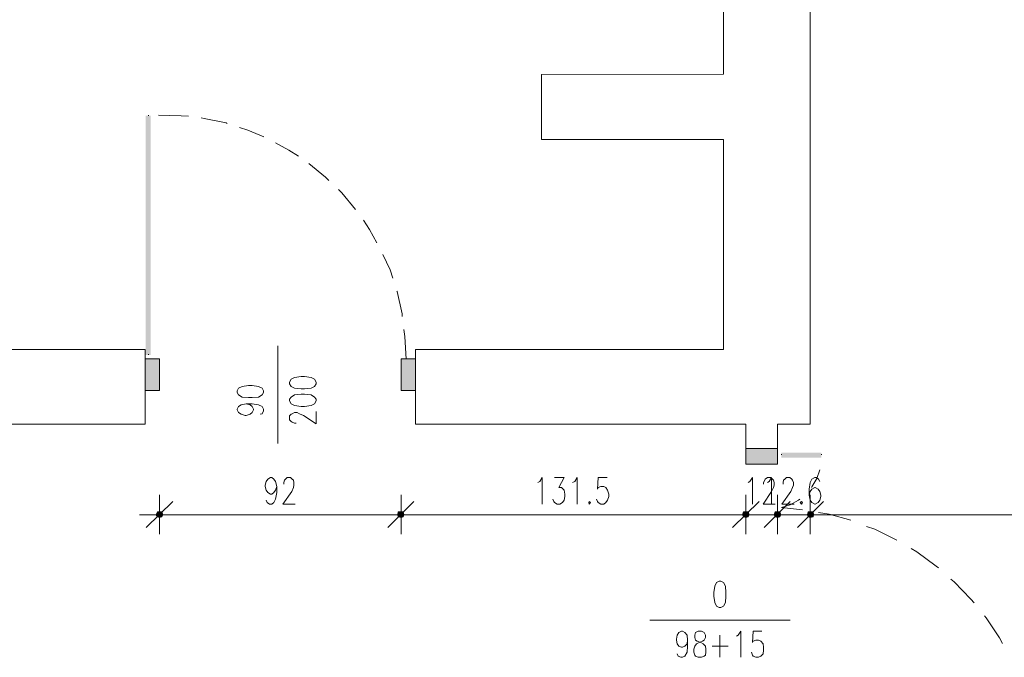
# Model space of a CAD drawing. Header units: millimetres. Extents: x -1096 to 3960, y -1899 to 666.
# Tile 42 of 75: x 1222 to 1598, y 56 to 299. Entities that reach past the tile are written whole.
import ezdxf

# ---------------------------------------------------------------- set-up
doc = ezdxf.new("R2010")
doc.units = ezdxf.units.MM
doc.layers.add('A-ściany', color=140, linetype='Continuous')
doc.layers.add('C00-00-00', color=7, linetype='Continuous')

msp = doc.modelspace()

# ---------------------------------------------------------------- hatches: boundary and pattern name
at = {"layer": 'C00-00-00'}
h = msp.add_hatch(color=256, dxfattribs=at)
h.dxf.hatch_style = 2
h.paths.add_polyline_path([(1270.297, 171.458), (1272.202, 171.458), (1270.297, 262.695)])
h = msp.add_hatch(color=256, dxfattribs=at)
h.dxf.hatch_style = 2
h.paths.add_polyline_path([(1272.202, 171.458), (1270.297, 262.695), (1272.202, 262.695)])
h = msp.add_hatch(color=256, dxfattribs=at)
h.dxf.hatch_style = 2
h.paths.add_polyline_path([(1272.202, 262.695), (1270.297, 262.695), (1272.202, 171.458)])
h = msp.add_hatch(color=256, dxfattribs=at)
h.dxf.hatch_style = 2
h.paths.add_polyline_path([(1270.297, 262.695), (1272.202, 171.458), (1270.297, 171.458)])
h = msp.add_hatch(color=256, dxfattribs=at)
h.dxf.hatch_style = 2
h.paths.add_polyline_path([(1270.084, 169.977), (1270.084, 157.912), (1275.588, 157.912)])
h = msp.add_hatch(color=256, dxfattribs=at)
h.dxf.hatch_style = 2
h.paths.add_polyline_path([(1270.084, 169.977), (1275.588, 169.977), (1275.588, 157.912)])
h = msp.add_hatch(color=256, dxfattribs=at)
h.dxf.hatch_style = 2
h.paths.add_polyline_path([(1367.668, 169.977), (1367.668, 157.912), (1373.172, 157.912)])
h = msp.add_hatch(color=256, dxfattribs=at)
h.dxf.hatch_style = 2
h.paths.add_polyline_path([(1367.668, 169.977), (1373.172, 169.977), (1373.172, 157.912)])
h = msp.add_hatch(color=256, dxfattribs=at)
h.dxf.hatch_style = 2
h.paths.add_polyline_path([(1511.187, 129.76), (1499.122, 129.76), (1499.122, 135.683)])
h = msp.add_hatch(color=256, dxfattribs=at)
h.dxf.hatch_style = 2
h.paths.add_polyline_path([(1511.187, 129.76), (1511.187, 135.683), (1499.122, 135.683)])
h = msp.add_hatch(color=256, dxfattribs=at)
h.dxf.hatch_style = 2
h.paths.add_polyline_path([(1527.908, 134.206), (1527.908, 132.298), (1512.668, 134.206)])
h = msp.add_hatch(color=256, dxfattribs=at)
h.dxf.hatch_style = 2
h.paths.add_polyline_path([(1527.908, 132.298), (1512.668, 134.206), (1512.668, 132.298)])
h = msp.add_hatch(color=256, dxfattribs=at)
h.dxf.hatch_style = 2
h.paths.add_polyline_path([(1512.668, 132.298), (1512.668, 134.206), (1527.908, 132.298)])
h = msp.add_hatch(color=256, dxfattribs=at)
h.dxf.hatch_style = 2
h.paths.add_polyline_path([(1512.668, 134.206), (1527.908, 132.298), (1527.908, 134.206)])
h = msp.add_hatch(color=256, dxfattribs=at)
h.dxf.hatch_style = 2
h.paths.add_polyline_path([(1276.859, 110.496), (1274.317, 110.496), (1274.74, 111.553)])
h = msp.add_hatch(color=256, dxfattribs=at)
h.dxf.hatch_style = 2
h.paths.add_polyline_path([(1274.74, 111.553), (1274.317, 110.496), (1276.859, 110.496)])
h = msp.add_hatch(color=256, dxfattribs=at)
h.dxf.hatch_style = 2
h.paths.add_polyline_path([(1276.435, 109.649), (1276.859, 110.496), (1274.317, 110.496)])
h = msp.add_hatch(color=256, dxfattribs=at)
h.dxf.hatch_style = 2
h.paths.add_polyline_path([(1276.435, 109.649), (1274.74, 109.649), (1274.317, 110.496)])
h = msp.add_hatch(color=256, dxfattribs=at)
h.dxf.hatch_style = 2
h.paths.add_polyline_path([(1274.317, 110.496), (1274.74, 109.649), (1276.435, 109.649)])
h = msp.add_hatch(color=256, dxfattribs=at)
h.dxf.hatch_style = 2
h.paths.add_polyline_path([(1274.317, 110.496), (1276.859, 110.496), (1276.435, 109.649)])
h = msp.add_hatch(color=256, dxfattribs=at)
h.dxf.hatch_style = 2
h.paths.add_polyline_path([(1276.435, 111.553), (1274.74, 111.553), (1275.588, 111.767)])
h = msp.add_hatch(color=256, dxfattribs=at)
h.dxf.hatch_style = 2
h.paths.add_polyline_path([(1275.588, 111.767), (1274.74, 111.553), (1276.435, 111.553)])
h = msp.add_hatch(color=256, dxfattribs=at)
h.dxf.hatch_style = 2
h.paths.add_polyline_path([(1276.859, 110.496), (1276.435, 111.553), (1274.74, 111.553)])
h = msp.add_hatch(color=256, dxfattribs=at)
h.dxf.hatch_style = 2
h.paths.add_polyline_path([(1274.74, 111.553), (1276.435, 111.553), (1276.859, 110.496)])
h = msp.add_hatch(color=256, dxfattribs=at)
h.dxf.hatch_style = 2
h.paths.add_polyline_path([(1275.588, 109.439), (1276.435, 109.649), (1274.74, 109.649)])
h = msp.add_hatch(color=256, dxfattribs=at)
h.dxf.hatch_style = 2
h.paths.add_polyline_path([(1274.74, 109.649), (1276.435, 109.649), (1275.588, 109.439)])
h = msp.add_hatch(color=256, dxfattribs=at)
h.dxf.hatch_style = 2
h.paths.add_polyline_path([(1368.725, 110.496), (1366.397, 110.496), (1366.61, 111.553)])
h = msp.add_hatch(color=256, dxfattribs=at)
h.dxf.hatch_style = 2
h.paths.add_polyline_path([(1366.61, 111.553), (1366.397, 110.496), (1368.725, 110.496)])
h = msp.add_hatch(color=256, dxfattribs=at)
h.dxf.hatch_style = 2
h.paths.add_polyline_path([(1368.515, 109.649), (1368.725, 110.496), (1366.397, 110.496)])
h = msp.add_hatch(color=256, dxfattribs=at)
h.dxf.hatch_style = 2
h.paths.add_polyline_path([(1368.515, 109.649), (1366.61, 109.649), (1366.397, 110.496)])
h = msp.add_hatch(color=256, dxfattribs=at)
h.dxf.hatch_style = 2
h.paths.add_polyline_path([(1366.397, 110.496), (1366.61, 109.649), (1368.515, 109.649)])
h = msp.add_hatch(color=256, dxfattribs=at)
h.dxf.hatch_style = 2
h.paths.add_polyline_path([(1366.397, 110.496), (1368.725, 110.496), (1368.515, 109.649)])
h = msp.add_hatch(color=256, dxfattribs=at)
h.dxf.hatch_style = 2
h.paths.add_polyline_path([(1368.515, 111.553), (1366.61, 111.553), (1367.668, 111.767)])
h = msp.add_hatch(color=256, dxfattribs=at)
h.dxf.hatch_style = 2
h.paths.add_polyline_path([(1367.668, 111.767), (1366.61, 111.553), (1368.515, 111.553)])
h = msp.add_hatch(color=256, dxfattribs=at)
h.dxf.hatch_style = 2
h.paths.add_polyline_path([(1368.725, 110.496), (1368.515, 111.553), (1366.61, 111.553)])
h = msp.add_hatch(color=256, dxfattribs=at)
h.dxf.hatch_style = 2
h.paths.add_polyline_path([(1366.61, 111.553), (1368.515, 111.553), (1368.725, 110.496)])
h = msp.add_hatch(color=256, dxfattribs=at)
h.dxf.hatch_style = 2
h.paths.add_polyline_path([(1367.668, 109.439), (1368.515, 109.649), (1366.61, 109.649)])
h = msp.add_hatch(color=256, dxfattribs=at)
h.dxf.hatch_style = 2
h.paths.add_polyline_path([(1366.61, 109.649), (1368.515, 109.649), (1367.668, 109.439)])
h = msp.add_hatch(color=256, dxfattribs=at)
h.dxf.hatch_style = 2
h.paths.add_polyline_path([(1498.275, 111.553), (1497.851, 110.496), (1500.389, 110.496)])
h = msp.add_hatch(color=256, dxfattribs=at)
h.dxf.hatch_style = 2
h.paths.add_polyline_path([(1498.275, 111.553), (1497.851, 110.496), (1500.389, 110.496)])
h = msp.add_hatch(color=256, dxfattribs=at)
h.dxf.hatch_style = 2
h.paths.add_polyline_path([(1497.851, 110.496), (1498.275, 109.649), (1499.969, 109.649)])
h = msp.add_hatch(color=256, dxfattribs=at)
h.dxf.hatch_style = 2
h.paths.add_polyline_path([(1497.851, 110.496), (1500.389, 110.496), (1499.969, 109.649)])
h = msp.add_hatch(color=256, dxfattribs=at)
h.dxf.hatch_style = 2
h.paths.add_polyline_path([(1497.851, 110.496), (1498.275, 109.649), (1499.969, 109.649)])
h = msp.add_hatch(color=256, dxfattribs=at)
h.dxf.hatch_style = 2
h.paths.add_polyline_path([(1497.851, 110.496), (1500.389, 110.496), (1499.969, 109.649)])
h = msp.add_hatch(color=256, dxfattribs=at)
h.dxf.hatch_style = 2
h.paths.add_polyline_path([(1499.122, 111.767), (1498.275, 111.553), (1499.969, 111.553)])
h = msp.add_hatch(color=256, dxfattribs=at)
h.dxf.hatch_style = 2
h.paths.add_polyline_path([(1499.122, 111.767), (1498.275, 111.553), (1499.969, 111.553)])
h = msp.add_hatch(color=256, dxfattribs=at)
h.dxf.hatch_style = 2
h.paths.add_polyline_path([(1498.275, 111.553), (1499.969, 111.553), (1500.389, 110.496)])
h = msp.add_hatch(color=256, dxfattribs=at)
h.dxf.hatch_style = 2
h.paths.add_polyline_path([(1498.275, 111.553), (1499.969, 111.553), (1500.389, 110.496)])
h = msp.add_hatch(color=256, dxfattribs=at)
h.dxf.hatch_style = 2
h.paths.add_polyline_path([(1498.275, 109.649), (1499.969, 109.649), (1499.122, 109.439)])
h = msp.add_hatch(color=256, dxfattribs=at)
h.dxf.hatch_style = 2
h.paths.add_polyline_path([(1498.275, 109.649), (1499.969, 109.649), (1499.122, 109.439)])
h = msp.add_hatch(color=256, dxfattribs=at)
h.dxf.hatch_style = 2
h.paths.add_polyline_path([(1510.339, 111.553), (1509.916, 110.496), (1512.458, 110.496)])
h = msp.add_hatch(color=256, dxfattribs=at)
h.dxf.hatch_style = 2
h.paths.add_polyline_path([(1512.458, 110.496), (1509.916, 110.496), (1510.339, 111.553)])
h = msp.add_hatch(color=256, dxfattribs=at)
h.dxf.hatch_style = 2
h.paths.add_polyline_path([(1509.916, 110.496), (1510.339, 109.649), (1512.034, 109.649)])
h = msp.add_hatch(color=256, dxfattribs=at)
h.dxf.hatch_style = 2
h.paths.add_polyline_path([(1509.916, 110.496), (1512.458, 110.496), (1512.034, 109.649)])
h = msp.add_hatch(color=256, dxfattribs=at)
h.dxf.hatch_style = 2
h.paths.add_polyline_path([(1512.034, 109.649), (1512.458, 110.496), (1509.916, 110.496)])
h = msp.add_hatch(color=256, dxfattribs=at)
h.dxf.hatch_style = 2
h.paths.add_polyline_path([(1512.034, 109.649), (1510.339, 109.649), (1509.916, 110.496)])
h = msp.add_hatch(color=256, dxfattribs=at)
h.dxf.hatch_style = 2
h.paths.add_polyline_path([(1511.187, 111.767), (1510.339, 111.553), (1512.034, 111.553)])
h = msp.add_hatch(color=256, dxfattribs=at)
h.dxf.hatch_style = 2
h.paths.add_polyline_path([(1512.034, 111.553), (1510.339, 111.553), (1511.187, 111.767)])
h = msp.add_hatch(color=256, dxfattribs=at)
h.dxf.hatch_style = 2
h.paths.add_polyline_path([(1510.339, 111.553), (1512.034, 111.553), (1512.458, 110.496)])
h = msp.add_hatch(color=256, dxfattribs=at)
h.dxf.hatch_style = 2
h.paths.add_polyline_path([(1512.458, 110.496), (1512.034, 111.553), (1510.339, 111.553)])
h = msp.add_hatch(color=256, dxfattribs=at)
h.dxf.hatch_style = 2
h.paths.add_polyline_path([(1510.339, 109.649), (1512.034, 109.649), (1511.187, 109.439)])
h = msp.add_hatch(color=256, dxfattribs=at)
h.dxf.hatch_style = 2
h.paths.add_polyline_path([(1511.187, 109.439), (1512.034, 109.649), (1510.339, 109.649)])
h = msp.add_hatch(color=256, dxfattribs=at)
h.dxf.hatch_style = 2
h.paths.add_polyline_path([(1524.946, 110.496), (1522.618, 110.496), (1522.828, 111.553)])
h = msp.add_hatch(color=256, dxfattribs=at)
h.dxf.hatch_style = 2
h.paths.add_polyline_path([(1524.946, 110.496), (1522.618, 110.496), (1522.828, 111.553)])
h = msp.add_hatch(color=256, dxfattribs=at)
h.dxf.hatch_style = 2
h.paths.add_polyline_path([(1524.733, 109.649), (1524.946, 110.496), (1522.618, 110.496)])
h = msp.add_hatch(color=256, dxfattribs=at)
h.dxf.hatch_style = 2
h.paths.add_polyline_path([(1524.733, 109.649), (1522.828, 109.649), (1522.618, 110.496)])
h = msp.add_hatch(color=256, dxfattribs=at)
h.dxf.hatch_style = 2
h.paths.add_polyline_path([(1524.733, 109.649), (1524.946, 110.496), (1522.618, 110.496)])
h = msp.add_hatch(color=256, dxfattribs=at)
h.dxf.hatch_style = 2
h.paths.add_polyline_path([(1524.733, 109.649), (1522.828, 109.649), (1522.618, 110.496)])
h = msp.add_hatch(color=256, dxfattribs=at)
h.dxf.hatch_style = 2
h.paths.add_polyline_path([(1524.733, 111.553), (1522.828, 111.553), (1523.675, 111.767)])
h = msp.add_hatch(color=256, dxfattribs=at)
h.dxf.hatch_style = 2
h.paths.add_polyline_path([(1524.733, 111.553), (1522.828, 111.553), (1523.675, 111.767)])
h = msp.add_hatch(color=256, dxfattribs=at)
h.dxf.hatch_style = 2
h.paths.add_polyline_path([(1524.946, 110.496), (1524.733, 111.553), (1522.828, 111.553)])
h = msp.add_hatch(color=256, dxfattribs=at)
h.dxf.hatch_style = 2
h.paths.add_polyline_path([(1524.946, 110.496), (1524.733, 111.553), (1522.828, 111.553)])
h = msp.add_hatch(color=256, dxfattribs=at)
h.dxf.hatch_style = 2
h.paths.add_polyline_path([(1523.675, 109.439), (1524.733, 109.649), (1522.828, 109.649)])
h = msp.add_hatch(color=256, dxfattribs=at)
h.dxf.hatch_style = 2
h.paths.add_polyline_path([(1523.675, 109.439), (1524.733, 109.649), (1522.828, 109.649)])

# ---------------------------------------------------------------- linework, layer by layer
at = {"layer": 'A-ściany', "lineweight": 0}
for points in [[(1200.652, 542.321), (1200.652, 411.29), (1067.931, 411.29), (1067.931, 173.5), (1002.946, 173.5), (1005.061, 169.977), (1005.061, 145), (1270.084, 145), (1270.084, 173.5), (1092.908, 173.5), (1092.908, 386.313), (1225.63, 386.313), (1225.63, 542.321)], [(1490.652, 542.321), (1490.652, 278.569), (1421.221, 278.359), (1421.221, 253.592), (1490.652, 253.592), (1490.652, 173.5), (1373.172, 173.5), (1373.172, 145), (1499.122, 145), (1499.122, 135.683), (1511.187, 135.683), (1511.187, 145), (1523.675, 145), (1523.675, 542.321)]]:
    msp.add_lwpolyline(points, dxfattribs=at)
at = {"layer": 'C00-00-00', "lineweight": 0}
for points in [[(1271.355, 262.695), (1271.355, 262.905)], [(1286.595, 262.481), (1283.843, 262.695), (1275.164, 262.905)], [(1301.412, 259.729), (1300.988, 259.943), (1292.523, 261.634), (1291.462, 261.847)], [(1315.382, 254.649), (1309.244, 257.191), (1306.069, 258.248)], [(1328.507, 247.24), (1324.908, 249.569), (1319.828, 252.321)], [(1340.149, 237.927), (1338.881, 239.195), (1332.53, 244.489)], [(1350.309, 226.92), (1345.019, 233.271), (1343.748, 234.538)], [(1358.355, 214.218), (1355.603, 219.298), (1353.275, 222.897)], [(1364.492, 200.672), (1363.435, 203.847), (1360.683, 209.775)], [(1368.091, 186.065), (1368.091, 187.122), (1366.187, 195.592), (1365.977, 195.802)], [(1369.572, 169.767), (1369.149, 178.447), (1368.725, 181.198)], [(1320.675, 174.847), (1320.675, 137.592)], [(1271.355, 171.458), (1271.355, 171.672)], [(1308.61, 152.832), (1310.091, 152.408), (1310.939, 151.771), (1311.362, 150.714), (1311.362, 150.504), (1310.939, 149.443), (1310.091, 148.809), (1308.61, 148.386), (1308.187, 148.386), (1306.706, 148.809), (1305.645, 149.443), (1305.221, 150.504), (1305.221, 150.714), (1305.645, 151.771), (1306.706, 152.408), (1308.61, 152.832), (1310.939, 152.832), (1313.267, 152.408), (1314.748, 151.771), (1315.172, 150.714), (1315.172, 150.08), (1314.748, 149.019), (1313.901, 148.809)], [(1327.66, 145.424), (1327.026, 145.424), (1326.179, 145.847), (1325.756, 146.057), (1325.122, 146.691), (1325.122, 148.176), (1325.756, 148.809), (1326.179, 149.019), (1327.026, 149.443), (1328.084, 149.443), (1328.931, 149.019), (1330.412, 148.386), (1335.282, 145.21), (1335.282, 149.866)], [(1512.668, 133.359), (1512.668, 133.569)], [(1527.908, 133.359), (1527.908, 133.569)], [(1527.908, 133.359), (1527.908, 133.569)], [(1527.275, 127.641), (1526.217, 124.256), (1524.313, 121.08), (1524.099, 120.866)], [(1320.252, 121.29), (1319.828, 119.809), (1319.194, 118.962), (1318.347, 118.328), (1317.923, 118.328), (1316.866, 118.962), (1316.229, 119.809), (1315.805, 121.29), (1315.805, 121.714), (1316.229, 123.198), (1316.866, 124.042), (1317.923, 124.679), (1318.347, 124.679), (1319.194, 124.042), (1319.828, 123.198), (1320.252, 121.29), (1320.252, 118.962), (1319.828, 116.424), (1319.194, 115.153), (1318.347, 114.519), (1317.5, 114.519), (1316.652, 115.153), (1316.229, 116)], [(1323.004, 122.137), (1323.004, 122.775), (1323.214, 123.618), (1323.637, 124.042), (1324.275, 124.679), (1325.546, 124.679), (1326.179, 124.042), (1326.603, 123.618), (1326.813, 122.775), (1326.813, 121.714), (1326.603, 120.866), (1325.965, 119.386), (1322.58, 114.519), (1327.236, 114.519)], [(1419.74, 122.775), (1420.588, 123.198), (1421.435, 124.679), (1421.435, 114.519)], [(1426.091, 124.679), (1429.901, 124.679), (1427.786, 120.866), (1428.843, 120.866), (1429.477, 120.233), (1429.901, 119.809), (1430.114, 118.328), (1430.114, 117.481), (1429.901, 116), (1429.267, 115.153), (1428.21, 114.519), (1427.149, 114.519), (1426.091, 115.153), (1425.881, 115.576), (1425.458, 116.424)], [(1433.076, 122.775), (1433.923, 123.198), (1434.771, 124.679), (1434.771, 114.519)], [(1446.202, 124.679), (1442.813, 124.679), (1442.603, 120.233), (1442.813, 120.866), (1443.87, 121.29), (1444.931, 121.29), (1445.778, 120.866), (1446.412, 119.809), (1446.836, 118.328), (1446.836, 117.481), (1446.412, 116), (1445.778, 115.153), (1444.931, 114.519), (1443.87, 114.519), (1442.813, 115.153), (1442.603, 115.576), (1442.179, 116.424)], [(1499.969, 122.775), (1500.603, 123.198), (1501.66, 124.679), (1501.66, 114.519)], [(1505.893, 122.137), (1505.893, 122.775), (1506.317, 123.618), (1506.53, 124.042), (1507.378, 124.679), (1508.645, 124.679), (1509.282, 124.042), (1509.706, 123.618), (1509.916, 122.775), (1509.916, 121.714), (1509.706, 120.866), (1508.859, 119.386), (1505.683, 114.519), (1510.339, 114.519)], [(1507.378, 122.775), (1508.011, 123.198), (1508.859, 124.679), (1508.859, 114.519)], [(1513.305, 122.137), (1513.305, 122.775), (1513.515, 123.618), (1513.939, 124.042), (1514.572, 124.679), (1515.843, 124.679), (1516.691, 124.042), (1516.901, 123.618), (1517.324, 122.775), (1517.324, 121.714), (1516.901, 120.866), (1516.267, 119.386), (1512.881, 114.519), (1517.538, 114.519)], [(1527.275, 123.198), (1526.851, 124.042), (1526.004, 124.679), (1525.37, 124.679), (1524.313, 124.042), (1523.675, 122.775), (1523.252, 120.233), (1523.252, 117.905), (1523.675, 116), (1524.313, 115.153), (1525.37, 114.519), (1525.58, 114.519), (1526.641, 115.153), (1527.275, 116), (1527.698, 117.481), (1527.698, 117.905), (1527.275, 119.386), (1526.641, 120.233), (1525.58, 120.866), (1525.37, 120.866), (1524.313, 120.233), (1523.675, 119.386), (1523.252, 117.905)], [(1275.588, 118.118), (1275.588, 103.088)], [(1275.588, 103.088), (1275.588, 118.118)], [(1367.668, 118.118), (1367.668, 103.088)], [(1367.668, 103.088), (1367.668, 118.118)], [(1499.122, 103.088), (1499.122, 118.118)], [(1499.122, 103.088), (1499.122, 118.118)], [(1511.187, 103.088), (1511.187, 118.118)], [(1511.187, 118.118), (1511.187, 103.088)], [(1519.652, 116.424), (1519.229, 116), (1516.057, 114.305), (1512.668, 113.248)], [(1523.675, 118.118), (1523.675, 103.088)], [(1523.675, 118.118), (1523.675, 103.088)], [(1270.507, 105.626), (1280.668, 115.576)], [(1280.668, 115.576), (1270.507, 105.626)], [(1362.588, 105.626), (1372.538, 115.576)], [(1372.538, 115.576), (1362.588, 105.626)], [(1504.202, 115.576), (1494.042, 105.626)], [(1504.202, 115.576), (1494.042, 105.626)], [(1516.057, 115.576), (1506.107, 105.626)], [(1506.107, 105.626), (1516.057, 115.576)], [(1512.668, 113.248), (1520.713, 112.401)], [(1518.809, 105.626), (1528.756, 115.576)], [(1518.809, 105.626), (1528.756, 115.576)], [(1282.996, 110.496), (1267.965, 110.496)], [(1267.965, 110.496), (1282.996, 110.496)], [(1362.588, 110.496), (1280.668, 110.496)], [(1375.076, 110.496), (1360.049, 110.496)], [(1360.049, 110.496), (1375.076, 110.496)], [(1494.042, 110.496), (1372.538, 110.496)], [(1494.042, 110.496), (1489.172, 110.496)], [(1491.5, 110.496), (1506.53, 110.496)], [(1491.5, 110.496), (1506.53, 110.496)], [(1511.187, 110.496), (1499.122, 110.496)], [(1506.107, 110.496), (1501.026, 110.496)], [(1503.565, 110.496), (1518.595, 110.496)], [(1518.595, 110.496), (1503.565, 110.496)], [(1523.675, 110.496), (1511.187, 110.496)], [(1516.057, 110.496), (1521.137, 110.496)], [(1531.297, 110.496), (1516.267, 110.496)], [(1531.297, 110.496), (1516.267, 110.496)], [(1526.851, 111.344), (1530.874, 110.706), (1539.126, 108.378)], [(1754.828, 110.496), (1528.756, 110.496)], [(1528.756, 110.496), (1533.836, 110.496)], [(1545.053, 106.05), (1548.233, 104.992), (1556.485, 100.969), (1556.698, 100.76)], [(1562.202, 97.584), (1564.317, 96.313), (1571.725, 90.809), (1572.572, 90.176)], [(1577.229, 85.939), (1578.5, 84.882), (1584.851, 78.321), (1586.122, 76.84)], [(1590.145, 71.969), (1590.778, 71.122), (1595.859, 63.504), (1596.916, 61.386)], [(1516.057, 70.275), (1462.5, 70.275)], [(1476.893, 62.656), (1476.683, 61.176), (1475.836, 60.328), (1474.988, 59.905), (1474.565, 59.905), (1473.507, 60.328), (1472.874, 61.176), (1472.66, 62.656), (1472.66, 63.08), (1472.874, 64.561), (1473.507, 65.618), (1474.565, 66.042), (1474.988, 66.042), (1475.836, 65.618), (1476.683, 64.561), (1476.893, 62.656), (1476.893, 60.328), (1476.683, 58), (1475.836, 56.515), (1474.988, 56.095), (1474.355, 56.095), (1473.297, 56.515), (1472.874, 57.366)], [(1489.172, 64.561), (1489.172, 56.095)], [(1495.523, 64.137), (1496.156, 64.561), (1497.217, 66.042), (1497.217, 56.095)], [(1505.259, 66.042), (1501.874, 66.042), (1501.66, 61.809), (1501.874, 62.233), (1502.931, 62.656), (1503.988, 62.656), (1504.836, 62.233), (1505.683, 61.176), (1505.893, 59.905), (1505.893, 58.847), (1505.683, 57.366), (1504.836, 56.515), (1503.988, 56.095), (1502.931, 56.095), (1501.874, 56.515), (1501.66, 56.939), (1501.236, 58)], [(1486.21, 60.328), (1492.347, 60.328)]]:
    msp.add_lwpolyline(points, dxfattribs=at)
for points in [[(1275.588, 157.912), (1275.588, 169.978), (1270.084, 169.978), (1270.084, 157.912)], [(1369.149, 169.977), (1373.172, 169.977), (1373.172, 157.912), (1367.668, 157.912), (1367.668, 169.977)], [(1325.122, 160.45), (1325.756, 159.393), (1327.026, 158.76), (1329.565, 158.546), (1330.836, 158.546), (1333.378, 158.76), (1334.645, 159.393), (1335.282, 160.45), (1335.282, 161.088), (1334.645, 162.145), (1333.378, 162.779), (1330.836, 163.202), (1329.565, 163.202), (1327.026, 162.779), (1325.756, 162.145), (1325.122, 161.088)], [(1305.221, 157.065), (1305.645, 156.218), (1307.126, 155.37), (1309.458, 155.16), (1310.939, 155.16), (1313.267, 155.37), (1314.748, 156.218), (1315.172, 157.065), (1315.172, 157.699), (1314.748, 158.76), (1313.267, 159.393), (1310.939, 159.817), (1309.458, 159.817), (1307.126, 159.393), (1305.645, 158.76), (1305.221, 157.699)], [(1325.122, 153.889), (1325.756, 152.832), (1327.026, 152.195), (1329.565, 151.771), (1330.836, 151.771), (1333.378, 152.195), (1334.645, 152.832), (1335.282, 153.889), (1335.282, 154.523), (1334.645, 155.37), (1333.378, 156.218), (1330.836, 156.431), (1329.565, 156.431), (1327.026, 156.218), (1325.756, 155.37), (1325.122, 154.523)], [(1511.187, 131.24), (1511.187, 135.683), (1499.122, 135.683), (1499.122, 129.76), (1511.187, 129.76)], [(1439.427, 115.576), (1439.217, 115.153), (1439.427, 114.519), (1439.851, 115.153)], [(1520.29, 115.576), (1519.866, 115.153), (1520.29, 114.519), (1520.713, 115.153)], [(1274.317, 110.496), (1274.74, 109.649), (1275.588, 109.439), (1276.435, 109.649), (1276.859, 110.496), (1276.435, 111.553), (1275.588, 111.767), (1274.74, 111.553)], [(1276.859, 110.496), (1276.435, 111.553), (1275.588, 111.767), (1274.74, 111.553), (1274.317, 110.496), (1274.74, 109.649), (1275.588, 109.439), (1276.435, 109.649)], [(1366.397, 110.496), (1366.61, 109.649), (1367.668, 109.439), (1368.515, 109.649), (1368.725, 110.496), (1368.515, 111.553), (1367.668, 111.767), (1366.61, 111.553)], [(1368.725, 110.496), (1368.515, 111.553), (1367.668, 111.767), (1366.61, 111.553), (1366.397, 110.496), (1366.61, 109.649), (1367.668, 109.439), (1368.515, 109.649)], [(1500.389, 110.496), (1499.969, 111.553), (1499.122, 111.767), (1498.275, 111.553), (1497.851, 110.496), (1498.275, 109.649), (1499.122, 109.439), (1499.969, 109.649)], [(1500.389, 110.496), (1499.969, 111.553), (1499.122, 111.767), (1498.275, 111.553), (1497.851, 110.496), (1498.275, 109.649), (1499.122, 109.439), (1499.969, 109.649)], [(1512.458, 110.496), (1512.034, 111.553), (1511.187, 111.767), (1510.339, 111.553), (1509.916, 110.496), (1510.339, 109.649), (1511.187, 109.439), (1512.034, 109.649)], [(1509.916, 110.496), (1510.339, 109.649), (1511.187, 109.439), (1512.034, 109.649), (1512.458, 110.496), (1512.034, 111.553), (1511.187, 111.767), (1510.339, 111.553)], [(1522.618, 110.496), (1522.828, 109.649), (1523.675, 109.439), (1524.733, 109.649), (1524.946, 110.496), (1524.733, 111.553), (1523.675, 111.767), (1522.828, 111.553)], [(1522.618, 110.496), (1522.828, 109.649), (1523.675, 109.439), (1524.733, 109.649), (1524.946, 110.496), (1524.733, 111.553), (1523.675, 111.767), (1522.828, 111.553)], [(1488.962, 85.095), (1487.901, 84.672), (1487.267, 83.187), (1486.843, 80.859), (1486.843, 79.378), (1487.267, 77.05), (1487.901, 75.569), (1488.962, 75.145), (1489.595, 75.145), (1490.652, 75.569), (1491.29, 77.05), (1491.5, 79.378), (1491.5, 80.859), (1491.29, 83.187), (1490.652, 84.672), (1489.595, 85.095)], [(1480.916, 66.042), (1479.859, 65.618), (1479.645, 64.561), (1479.645, 63.714), (1479.859, 62.656), (1480.492, 62.233), (1481.973, 61.809), (1482.82, 61.176), (1483.668, 60.328), (1483.881, 59.267), (1483.881, 58), (1483.668, 56.939), (1483.244, 56.515), (1482.187, 56.095), (1480.916, 56.095), (1479.859, 56.515), (1479.645, 56.939), (1479.221, 58), (1479.221, 59.267), (1479.645, 60.328), (1480.282, 61.176), (1481.339, 61.809), (1482.61, 62.233), (1483.244, 62.656), (1483.668, 63.714), (1483.668, 64.561), (1483.244, 65.618), (1482.187, 66.042)]]:
    msp.add_lwpolyline(points, close=True, dxfattribs=at)

doc.saveas('drawing.dxf')
